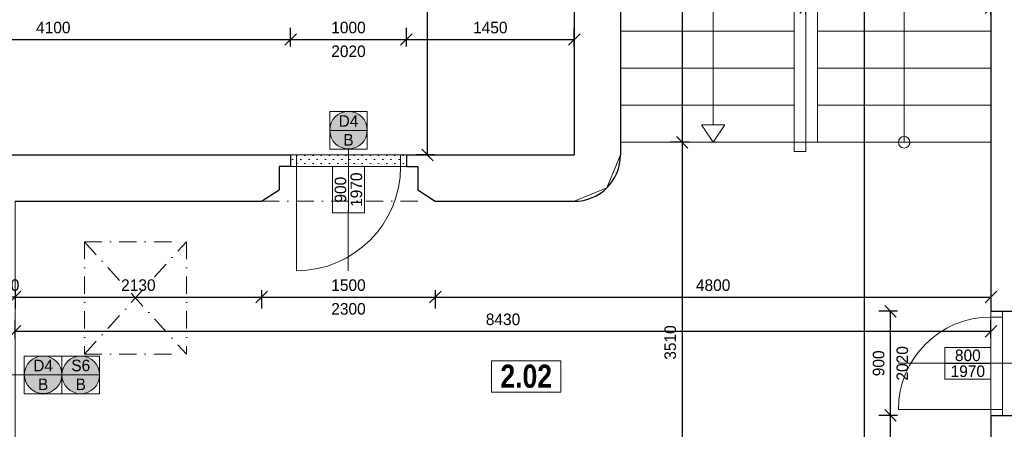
# Model space of a CAD drawing. Header units: millimetres. Extents: x -65956 to 5894746, y -14679 to 163521.
# Tile 51 of 89: x 10360 to 18865, y 694 to 4232. Entities that reach past the tile are written whole.
import ezdxf

# ---------------------------------------------------------------- set-up
doc = ezdxf.new("R2010")
doc.units = ezdxf.units.MM
doc.linetypes.add('ČERCHOVANÁ', pattern=[1, 0.5, -0.25, 0, -0.25])
doc.layers.get('0').update_dxf_attribs({"lineweight": 5})
doc.layers.get('Defpoints').update_dxf_attribs({"color": 2, "lineweight": 30})
doc.layers.add('- pomocna', color=232, linetype='Continuous', lineweight=0, plot=False)
for name, color, linetype, lineweight in [('- popis', 7, 'Continuous', 0), ('H popisky', 30, 'Continuous', 25), ('H stavba', 82, 'Continuous', 30), ('KOTY', 51, 'Continuous', 5), ('otvor', 163, 'Continuous', 5), ('RE-buranie', 41, 'Continuous', 18), ('Tbč stavba', 4, 'ČERCHOVANÁ', 0), ('VT kóty', 51, 'Continuous', 5), ('VT sanita', 210, 'Continuous', 5)]:
    doc.layers.add(name, color=color, linetype=linetype, lineweight=lineweight)
doc.styles.add('1-100_te_2mm_200', font='technic_.ttf', dxfattribs={"height": 200})
doc.styles.add('1-20_ce_5mm_100', font='GOTHIC.TTF', dxfattribs={"height": 100})
doc.styles.add('1-50_ce_2mm_100', font='GOTHIC.TTF', dxfattribs={"height": 100})
doc.dimstyles.new('technic_1-100', dxfattribs={"dimtxt": 200, "dimasz": 240, "dimexe": 300, "dimexo": 200, "dimgap": 100, "dimtad": 1, "dimdec": 1, "dimrnd": 0.5, "dimtxsty": '1-100_te_2mm_200', "dimblk": 'OBLIQUE', "dimcen": 2.5, "dimclrd": 256, "dimclrt": 256, "dimadec": 0, "dimazin": 0, "dimtfac": 1, "dimtdec": 1, "dimtix": 1, "dimtmove": 1, "dimatfit": 3, "dimldrblk": 'OBLIQUE', "dimfxl": 400, "dimfxlon": 1, "dimarcsym": 0})

# ---------------------------------------------------------------- blocks, each defined once
blk = doc.blocks.new('_Oblique')
at = {"color": 0, "linetype": 'ByBlock', "lineweight": -2}
blk.add_line((-0.5, -0.5), (0.5, 0.5), dxfattribs=at)
blk = doc.blocks.new('*D160')
at = {"layer": 'Defpoints', "color": 0, "transparency": 16777216}
for p in [(12700.1, 4061.1), (8600.1, 3063.3), (12700.1, 3063.3)]:
    blk.add_point(p, dxfattribs=at)
at = {"layer": 'KOTY', "color": 0, "lineweight": -2, "transparency": 16777216}
for p, q in [((8600.1, 4001.1), (8600.1, 4161.1)), ((12700.1, 4001.1), (12700.1, 4161.1))]:
    blk.add_line(p, q, dxfattribs=at)
at = {"layer": 'KOTY', "lineweight": -2, "transparency": 16777216}
blk.add_line((8600.1, 4061.1), (12700.1, 4061.1), dxfattribs=at)
at = {"layer": 'KOTY', "lineweight": -2, "transparency": 16777216, "xscale": 100, "yscale": 100, "zscale": 100, "rotation": 180}
blk.add_blockref('_Oblique', (8600.1, 4061.1), dxfattribs=at)
at = {"layer": 'KOTY', "lineweight": -2, "transparency": 16777216, "xscale": 100, "yscale": 100, "zscale": 100}
blk.add_blockref('_Oblique', (12700.1, 4061.1), dxfattribs=at)
at = {"layer": 'KOTY', "transparency": 16777216, "insert": (10650.1, 4163.6), "char_height": 100, "attachment_point": 5, "style": '1-20_ce_5mm_100'}
blk.add_mtext('4100', dxfattribs=at)
blk = doc.blocks.new('*D161')
at = {"layer": 'Defpoints', "color": 0, "transparency": 16777216}
for p in [(13700.1, 4061.1), (12700.1, 3063.3), (13700.1, 3063.3)]:
    blk.add_point(p, dxfattribs=at)
at = {"layer": 'KOTY', "color": 0, "lineweight": -2, "transparency": 16777216}
for p, q in [((12700.1, 4001.1), (12700.1, 4161.1)), ((13700.1, 4001.1), (13700.1, 4161.1))]:
    blk.add_line(p, q, dxfattribs=at)
at = {"layer": 'KOTY', "lineweight": -2, "transparency": 16777216}
blk.add_line((12700.1, 4061.1), (13700.1, 4061.1), dxfattribs=at)
at = {"layer": 'KOTY', "lineweight": -2, "transparency": 16777216, "xscale": 100, "yscale": 100, "zscale": 100, "rotation": 180}
blk.add_blockref('_Oblique', (12700.1, 4061.1), dxfattribs=at)
at = {"layer": 'KOTY', "lineweight": -2, "transparency": 16777216, "xscale": 100, "yscale": 100, "zscale": 100}
blk.add_blockref('_Oblique', (13700.1, 4061.1), dxfattribs=at)
at = {"layer": 'KOTY', "transparency": 16777216, "char_height": 100, "attachment_point": 5, "style": '1-20_ce_5mm_100'}
for s, insert in [('1000', (13200.1, 4163.6)), ('2020', (13200.1, 3958.6))]:
    blk.add_mtext(s, dxfattribs=dict(at, insert=insert))
blk = doc.blocks.new('*D162')
at = {"layer": 'Defpoints', "color": 0, "transparency": 16777216}
for p in [(15150.1, 4061.1), (13700.1, 3063.3), (15150.1, 3063.3)]:
    blk.add_point(p, dxfattribs=at)
at = {"layer": 'KOTY', "color": 0, "lineweight": -2, "transparency": 16777216}
for p, q in [((13700.1, 4001.1), (13700.1, 4161.1)), ((15150.1, 4001.1), (15150.1, 4161.1))]:
    blk.add_line(p, q, dxfattribs=at)
at = {"layer": 'KOTY', "lineweight": -2, "transparency": 16777216}
blk.add_line((13700.1, 4061.1), (15150.1, 4061.1), dxfattribs=at)
at = {"layer": 'KOTY', "lineweight": -2, "transparency": 16777216, "xscale": 100, "yscale": 100, "zscale": 100, "rotation": 180}
blk.add_blockref('_Oblique', (13700.1, 4061.1), dxfattribs=at)
at = {"layer": 'KOTY', "lineweight": -2, "transparency": 16777216, "xscale": 100, "yscale": 100, "zscale": 100}
blk.add_blockref('_Oblique', (15150.1, 4061.1), dxfattribs=at)
at = {"layer": 'KOTY', "transparency": 16777216, "insert": (14425.1, 4163.6), "char_height": 100, "attachment_point": 5, "style": '1-20_ce_5mm_100'}
blk.add_mtext('1450', dxfattribs=at)
blk = doc.blocks.new('*D163')
at = {"layer": 'Defpoints', "color": 0, "transparency": 16777216}
for p in [(13882.6, 9363.3), (15150.1, 9363.3), (15150.1, 3063.3)]:
    blk.add_point(p, dxfattribs=at)
at = {"layer": 'KOTY', "color": 0, "lineweight": -2, "transparency": 16777216}
for p, q in [((13942.6, 9363.3), (13782.6, 9363.3)), ((13942.6, 3063.3), (13782.6, 3063.3))]:
    blk.add_line(p, q, dxfattribs=at)
at = {"layer": 'KOTY', "lineweight": -2, "transparency": 16777216}
blk.add_line((13882.6, 3063.3), (13882.6, 9363.3), dxfattribs=at)
at = {"layer": 'KOTY', "lineweight": -2, "transparency": 16777216, "xscale": 100, "yscale": 100, "zscale": 100}
for p, rotation in [((13882.6, 9363.3), 90), ((13882.6, 3063.3), 270)]:
    blk.add_blockref('_Oblique', p, dxfattribs=dict(at, rotation=rotation))
at = {"layer": 'KOTY', "transparency": 16777216, "insert": (13780, 6213.3), "char_height": 100, "attachment_point": 5, "rotation": 90, "style": '1-20_ce_5mm_100'}
blk.add_mtext('6300', dxfattribs=at)
blk = doc.blocks.new('*D164')
at = {"layer": 'Defpoints', "color": 0, "transparency": 16777216}
for p in [(10320.1, 2663.3), (12450.1, 2663.3), (12450.1, 1836.1)]:
    blk.add_point(p, dxfattribs=at)
at = {"layer": 'KOTY', "color": 0, "lineweight": -2, "transparency": 16777216}
for p, q in [((10320.1, 1896.1), (10320.1, 1736.1)), ((12450.1, 1896.1), (12450.1, 1736.1))]:
    blk.add_line(p, q, dxfattribs=at)
at = {"layer": 'KOTY', "lineweight": -2, "transparency": 16777216}
blk.add_line((10320.1, 1836.1), (12450.1, 1836.1), dxfattribs=at)
at = {"layer": 'KOTY', "lineweight": -2, "transparency": 16777216, "xscale": 100, "yscale": 100, "zscale": 100, "rotation": 180}
blk.add_blockref('_Oblique', (10320.1, 1836.1), dxfattribs=at)
at = {"layer": 'KOTY', "lineweight": -2, "transparency": 16777216, "xscale": 100, "yscale": 100, "zscale": 100}
blk.add_blockref('_Oblique', (12450.1, 1836.1), dxfattribs=at)
at = {"layer": 'KOTY', "transparency": 16777216, "insert": (11385.1, 1938.6), "char_height": 100, "attachment_point": 5, "style": '1-20_ce_5mm_100'}
blk.add_mtext('2130', dxfattribs=at)
blk = doc.blocks.new('*D165')
at = {"layer": 'Defpoints', "color": 0, "transparency": 16777216}
for p in [(12450.1, 2663.3), (13950.1, 2663.3), (13950.1, 1836.1)]:
    blk.add_point(p, dxfattribs=at)
at = {"layer": 'KOTY', "color": 0, "lineweight": -2, "transparency": 16777216}
for p, q in [((12450.1, 1896.1), (12450.1, 1736.1)), ((13950.1, 1896.1), (13950.1, 1736.1))]:
    blk.add_line(p, q, dxfattribs=at)
at = {"layer": 'KOTY', "lineweight": -2, "transparency": 16777216}
blk.add_line((12450.1, 1836.1), (13950.1, 1836.1), dxfattribs=at)
at = {"layer": 'KOTY', "lineweight": -2, "transparency": 16777216, "xscale": 100, "yscale": 100, "zscale": 100, "rotation": 180}
blk.add_blockref('_Oblique', (12450.1, 1836.1), dxfattribs=at)
at = {"layer": 'KOTY', "lineweight": -2, "transparency": 16777216, "xscale": 100, "yscale": 100, "zscale": 100}
blk.add_blockref('_Oblique', (13950.1, 1836.1), dxfattribs=at)
at = {"layer": 'KOTY', "transparency": 16777216, "char_height": 100, "attachment_point": 5, "style": '1-20_ce_5mm_100'}
for s, insert in [('1500', (13200.1, 1938.6)), ('2300', (13200.1, 1733.6))]:
    blk.add_mtext(s, dxfattribs=dict(at, insert=insert))
blk = doc.blocks.new('*D166')
at = {"layer": 'Defpoints', "color": 0, "transparency": 16777216}
for p in [(10170.1, 2663.3), (10320.1, 2663.3), (10170.1, 1836.1)]:
    blk.add_point(p, dxfattribs=at)
at = {"layer": 'KOTY', "color": 0, "lineweight": -2, "transparency": 16777216}
for p, q in [((10170.1, 1896.1), (10170.1, 1736.1)), ((10320.1, 1896.1), (10320.1, 1736.1))]:
    blk.add_line(p, q, dxfattribs=at)
at = {"layer": 'KOTY', "lineweight": -2, "transparency": 16777216}
for p, q in [((10170.1, 1836.1), (10070.1, 1836.1)), ((10320.1, 1836.1), (10170.1, 1836.1)), ((10320.1, 1836.1), (10420.1, 1836.1))]:
    blk.add_line(p, q, dxfattribs=at)
at = {"layer": 'KOTY', "lineweight": -2, "transparency": 16777216, "xscale": 100, "yscale": 100, "zscale": 100}
blk.add_blockref('_Oblique', (10170.1, 1836.1), dxfattribs=at)
at = {"layer": 'KOTY', "lineweight": -2, "transparency": 16777216, "xscale": 100, "yscale": 100, "zscale": 100, "rotation": 180}
blk.add_blockref('_Oblique', (10320.1, 1836.1), dxfattribs=at)
at = {"layer": 'KOTY', "transparency": 16777216, "insert": (10245.1, 1938.6), "char_height": 100, "attachment_point": 5, "style": '1-20_ce_5mm_100'}
blk.add_mtext('150', dxfattribs=at)
blk = doc.blocks.new('*D175')
at = {"layer": 'Defpoints', "color": 0, "transparency": 16777216}
for p in [(9066.1, 3063.3), (12700.1, 3063.3), (10170.1, 2663.3)]:
    blk.add_point(p, dxfattribs=at)
at = {"layer": 'KOTY', "color": 0, "lineweight": -2, "transparency": 16777216}
for p, q in [((9126.1, 3063.3), (8966.1, 3063.3)), ((9126.1, 2663.3), (8966.1, 2663.3))]:
    blk.add_line(p, q, dxfattribs=at)
at = {"layer": 'KOTY', "lineweight": -2, "transparency": 16777216}
blk.add_line((9066.1, 2663.3), (9066.1, 3063.3), dxfattribs=at)
at = {"layer": 'KOTY', "lineweight": -2, "transparency": 16777216, "xscale": 100, "yscale": 100, "zscale": 100}
for p, rotation in [((9066.1, 3063.3), 90), ((9066.1, 2663.3), 270)]:
    blk.add_blockref('_Oblique', p, dxfattribs=dict(at, rotation=rotation))
at = {"layer": 'KOTY', "transparency": 16777216, "insert": (8963.6, 2863.3), "char_height": 100, "attachment_point": 5, "rotation": 90, "style": '1-20_ce_5mm_100'}
blk.add_mtext('400', dxfattribs=at)
blk = doc.blocks.new('*D178')
at = {"layer": 'Defpoints', "color": 0, "transparency": 16777216}
for p in [(18750.1, 1540.5), (10320.1, -336.7), (18750.1, -336.7)]:
    blk.add_point(p, dxfattribs=at)
at = {"layer": 'KOTY', "color": 0, "lineweight": -2, "transparency": 16777216}
for p, q in [((10320.1, 1480.5), (10320.1, 1640.5)), ((18750.1, 1480.5), (18750.1, 1640.5))]:
    blk.add_line(p, q, dxfattribs=at)
at = {"layer": 'KOTY', "lineweight": -2, "transparency": 16777216}
blk.add_line((10320.1, 1540.5), (18750.1, 1540.5), dxfattribs=at)
at = {"layer": 'KOTY', "lineweight": -2, "transparency": 16777216, "xscale": 100, "yscale": 100, "zscale": 100, "rotation": 180}
blk.add_blockref('_Oblique', (10320.1, 1540.5), dxfattribs=at)
at = {"layer": 'KOTY', "lineweight": -2, "transparency": 16777216, "xscale": 100, "yscale": 100, "zscale": 100}
blk.add_blockref('_Oblique', (18750.1, 1540.5), dxfattribs=at)
at = {"layer": 'KOTY', "transparency": 16777216, "insert": (14535.1, 1643), "char_height": 100, "attachment_point": 5, "style": '1-20_ce_5mm_100'}
blk.add_mtext('8430', dxfattribs=at)
blk = doc.blocks.new('*D254')
at = {"layer": 'Defpoints', "color": 0, "transparency": 16777216}
for p in [(17150.1, 4335), (17150.1, 3173.3), (18750.1, 3173.3)]:
    blk.add_point(p, dxfattribs=at)
at = {"layer": 'KOTY', "color": 0, "lineweight": -2, "transparency": 16777216}
for p, q in [((17150.1, 4275), (17150.1, 4435)), ((18750.1, 4275), (18750.1, 4435))]:
    blk.add_line(p, q, dxfattribs=at)
at = {"layer": 'KOTY', "lineweight": -2, "transparency": 16777216}
blk.add_line((18750.1, 4335), (17150.1, 4335), dxfattribs=at)
at = {"layer": 'KOTY', "lineweight": -2, "transparency": 16777216, "xscale": 100, "yscale": 100, "zscale": 100, "rotation": 180}
blk.add_blockref('_Oblique', (17150.1, 4335), dxfattribs=at)
at = {"layer": 'KOTY', "lineweight": -2, "transparency": 16777216, "xscale": 100, "yscale": 100, "zscale": 100}
blk.add_blockref('_Oblique', (18750.1, 4335), dxfattribs=at)
at = {"layer": 'KOTY', "transparency": 16777216, "insert": (17950.1, 4437.5), "char_height": 100, "attachment_point": 5, "style": '1-20_ce_5mm_100'}
blk.add_mtext('1600', dxfattribs=at)
blk = doc.blocks.new('*D255')
at = {"layer": 'Defpoints', "color": 0, "transparency": 16777216}
for p in [(15550.1, 7333.3), (16082.1, 3173.3), (17050.1, 3173.3)]:
    blk.add_point(p, dxfattribs=at)
at = {"layer": 'KOTY', "color": 0, "lineweight": -2, "transparency": 16777216}
for p, q in [((16022.1, 7333.3), (16182.1, 7333.3)), ((16142.1, 3173.3), (15982.1, 3173.3))]:
    blk.add_line(p, q, dxfattribs=at)
at = {"layer": 'KOTY', "lineweight": -2, "transparency": 16777216}
blk.add_line((16082.1, 7333.3), (16082.1, 3173.3), dxfattribs=at)
at = {"layer": 'KOTY', "lineweight": -2, "transparency": 16777216, "xscale": 100, "yscale": 100, "zscale": 100}
for p, rotation in [((16082.1, 7333.3), 90), ((16082.1, 3173.3), 270)]:
    blk.add_blockref('_Oblique', p, dxfattribs=dict(at, rotation=rotation))
at = {"layer": 'KOTY', "transparency": 16777216, "insert": (15979.6, 5253.3), "char_height": 100, "attachment_point": 5, "rotation": 90, "style": '1-20_ce_5mm_100'}
blk.add_mtext('4160', dxfattribs=at)
blk = doc.blocks.new('*D256')
at = {"layer": 'Defpoints', "color": 0, "transparency": 16777216}
for p in [(17050.1, 3173.3), (11570.1, -336.7), (16082.1, -336.7)]:
    blk.add_point(p, dxfattribs=at)
at = {"layer": 'KOTY', "color": 0, "lineweight": -2, "transparency": 16777216}
for p, q in [((16142.1, 3173.3), (15982.1, 3173.3)), ((16022.1, -336.7), (16182.1, -336.7))]:
    blk.add_line(p, q, dxfattribs=at)
at = {"layer": 'KOTY', "lineweight": -2, "transparency": 16777216}
blk.add_line((16082.1, 3173.3), (16082.1, -336.7), dxfattribs=at)
at = {"layer": 'KOTY', "lineweight": -2, "transparency": 16777216, "xscale": 100, "yscale": 100, "zscale": 100}
for p, rotation in [((16082.1, 3173.3), 90), ((16082.1, -336.7), 270)]:
    blk.add_blockref('_Oblique', p, dxfattribs=dict(at, rotation=rotation))
at = {"layer": 'KOTY', "transparency": 16777216, "insert": (15979.6, 1443.3), "char_height": 100, "attachment_point": 5, "rotation": 90, "style": '1-20_ce_5mm_100'}
blk.add_mtext('3510', dxfattribs=at)
blk = doc.blocks.new('*D257')
at = {"layer": 'Defpoints', "color": 0, "transparency": 16777216}
for p in [(18750.1, 9363.3), (17653.3, -336.7), (18750.1, -336.7)]:
    blk.add_point(p, dxfattribs=at)
at = {"layer": 'KOTY', "color": 0, "lineweight": -2, "transparency": 16777216}
for p, q in [((17713.3, 9363.3), (17553.3, 9363.3)), ((17713.3, -336.7), (17553.3, -336.7))]:
    blk.add_line(p, q, dxfattribs=at)
at = {"layer": 'KOTY', "lineweight": -2, "transparency": 16777216}
blk.add_line((17653.3, 9363.3), (17653.3, -336.7), dxfattribs=at)
at = {"layer": 'KOTY', "lineweight": -2, "transparency": 16777216, "xscale": 100, "yscale": 100, "zscale": 100}
for p, rotation in [((17653.3, 9363.3), 90), ((17653.3, -336.7), 270)]:
    blk.add_blockref('_Oblique', p, dxfattribs=dict(at, rotation=rotation))
at = {"layer": 'KOTY', "transparency": 16777216, "insert": (17550.8, 4513.3), "char_height": 100, "attachment_point": 5, "rotation": 90, "style": '1-20_ce_5mm_100'}
blk.add_mtext('9700', dxfattribs=at)
blk = doc.blocks.new('*D258')
at = {"layer": 'Defpoints', "color": 0, "transparency": 16777216}
for p in [(17882, 813.3), (18750.1, 813.3), (18750.1, -336.7)]:
    blk.add_point(p, dxfattribs=at)
at = {"layer": 'KOTY', "color": 0, "lineweight": -2, "transparency": 16777216}
for p, q in [((17942, 813.3), (17782, 813.3)), ((17942, -336.7), (17782, -336.7))]:
    blk.add_line(p, q, dxfattribs=at)
at = {"layer": 'KOTY', "lineweight": -2, "transparency": 16777216}
blk.add_line((17882, -336.7), (17882, 813.3), dxfattribs=at)
at = {"layer": 'KOTY', "lineweight": -2, "transparency": 16777216, "xscale": 100, "yscale": 100, "zscale": 100}
for p, rotation in [((17882, 813.3), 90), ((17882, -336.7), 270)]:
    blk.add_blockref('_Oblique', p, dxfattribs=dict(at, rotation=rotation))
at = {"layer": 'KOTY', "transparency": 16777216, "insert": (17779.5, 238.3), "char_height": 100, "attachment_point": 5, "rotation": 90, "style": '1-20_ce_5mm_100'}
blk.add_mtext('1150', dxfattribs=at)
blk = doc.blocks.new('*D259')
at = {"layer": 'Defpoints', "color": 0, "transparency": 16777216}
for p in [(17882, 1713.3), (18750.1, 1713.3), (18750.1, 813.3)]:
    blk.add_point(p, dxfattribs=at)
at = {"layer": 'KOTY', "color": 0, "lineweight": -2, "transparency": 16777216}
for p, q in [((17942, 1713.3), (17782, 1713.3)), ((17942, 813.3), (17782, 813.3))]:
    blk.add_line(p, q, dxfattribs=at)
at = {"layer": 'KOTY', "lineweight": -2, "transparency": 16777216}
blk.add_line((17882, 813.3), (17882, 1713.3), dxfattribs=at)
at = {"layer": 'KOTY', "lineweight": -2, "transparency": 16777216, "xscale": 100, "yscale": 100, "zscale": 100}
for p, rotation in [((17882, 1713.3), 90), ((17882, 813.3), 270)]:
    blk.add_blockref('_Oblique', p, dxfattribs=dict(at, rotation=rotation))
at = {"layer": 'KOTY', "transparency": 16777216, "char_height": 100, "attachment_point": 5, "rotation": 90, "style": '1-20_ce_5mm_100'}
for s, insert in [('900', (17779.5, 1263.3)), ('2020', (17984.5, 1263.3))]:
    blk.add_mtext(s, dxfattribs=dict(at, insert=insert))
blk = doc.blocks.new('*D260')
at = {"layer": 'Defpoints', "color": 0, "transparency": 16777216}
for p in [(18750.1, 3173.3), (13950.1, 2663.3), (18750.1, 1836.1)]:
    blk.add_point(p, dxfattribs=at)
at = {"layer": 'KOTY', "color": 0, "lineweight": -2, "transparency": 16777216}
for p, q in [((13950.1, 1896.1), (13950.1, 1736.1)), ((18750.1, 1896.1), (18750.1, 1736.1))]:
    blk.add_line(p, q, dxfattribs=at)
at = {"layer": 'KOTY', "lineweight": -2, "transparency": 16777216}
blk.add_line((13950.1, 1836.1), (18750.1, 1836.1), dxfattribs=at)
at = {"layer": 'KOTY', "lineweight": -2, "transparency": 16777216, "xscale": 100, "yscale": 100, "zscale": 100, "rotation": 180}
blk.add_blockref('_Oblique', (13950.1, 1836.1), dxfattribs=at)
at = {"layer": 'KOTY', "lineweight": -2, "transparency": 16777216, "xscale": 100, "yscale": 100, "zscale": 100}
blk.add_blockref('_Oblique', (18750.1, 1836.1), dxfattribs=at)
at = {"layer": 'KOTY', "transparency": 16777216, "insert": (16350.1, 1938.6), "char_height": 100, "attachment_point": 5, "style": '1-20_ce_5mm_100'}
blk.add_mtext('4800', dxfattribs=at)
blk = doc.blocks.new('*T26')
at = {"layer": 'Defpoints', "color": 8, "linetype": 'ByBlock', "lineweight": 0, "transparency": 16777216}
for p, q in [((0, 0), (600, 0)), ((0, 0), (0, -270.7)), ((600, 0), (600, -270.7)), ((0, -270.7), (600, -270.7))]:
    blk.add_line(p, q, dxfattribs=at)
at = {"layer": 'H popisky', "color": 0, "transparency": 16777216, "insert": (300, -135.3), "char_height": 200, "width": 596, "attachment_point": 5, "style": '1-50_ce_2mm_100'}
blk.add_mtext('{\\fTechnicLite|b1|i0|c2|p2;\\C256;2.02}', dxfattribs=at)
blk = doc.blocks.new('*T319')
at = {"layer": 'Defpoints', "color": 8, "linetype": 'ByBlock', "lineweight": 0, "transparency": 16777216}
for p, q in [((0, 0), (324.9, 0)), ((0, 0), (0, -324.9)), ((324.9, 0), (324.9, -324.9)), ((0, -162.5), (324.9, -162.5)), ((0, -324.9), (324.9, -324.9))]:
    blk.add_line(p, q, dxfattribs=at)
at = {"layer": 'VT kóty', "color": 0, "transparency": 16777216, "char_height": 100, "width": 320.944, "attachment_point": 5, "style": '1-50_ce_2mm_100'}
for s, insert in [('D4', (162.5, -81.2)), ('B', (162.5, -243.7))]:
    blk.add_mtext(s, dxfattribs=dict(at, insert=insert))
blk = doc.blocks.new('*T320')
at = {"layer": 'Defpoints', "color": 8, "linetype": 'ByBlock', "lineweight": 0, "transparency": 16777216}
for p, q in [((-274.7, 0), (-274.7, 400)), ((0, 400), (-274.7, 400)), ((-137.3, 0), (-137.3, 400)), ((0, 0), (0, 400)), ((0, 0), (-274.7, 0))]:
    blk.add_line(p, q, dxfattribs=at)
at = {"layer": 'VT kóty', "color": 0, "transparency": 16777216, "char_height": 100, "width": 396, "attachment_point": 5, "rotation": 90, "style": '1-50_ce_2mm_100'}
for s, insert in [('1970', (-68.7, 200)), ('900', (-206, 200))]:
    blk.add_mtext(s, dxfattribs=dict(at, insert=insert))
blk = doc.blocks.new('*T321')
at = {"layer": 'Defpoints', "color": 8, "linetype": 'ByBlock', "lineweight": 0, "transparency": 16777216}
for p, q in [((0, 274.7), (400, 274.7)), ((0, 0), (0, 274.7)), ((400, 0), (400, 274.7)), ((0, 137.3), (400, 137.3)), ((0, 0), (400, 0))]:
    blk.add_line(p, q, dxfattribs=at)
at = {"layer": 'VT kóty', "color": 0, "transparency": 16777216, "char_height": 100, "width": 396, "attachment_point": 5, "style": '1-50_ce_2mm_100'}
for s, insert in [('800', (200, 206)), ('1970', (200, 68.7))]:
    blk.add_mtext(s, dxfattribs=dict(at, insert=insert))
blk = doc.blocks.new('*T325')
at = {"layer": 'Defpoints', "color": 8, "linetype": 'ByBlock', "lineweight": 0, "transparency": 16777216}
for p, q in [((0, 0), (324.9, 0)), ((0, 0), (0, -324.9)), ((324.9, 0), (324.9, -324.9)), ((0, -162.5), (324.9, -162.5)), ((0, -324.9), (324.9, -324.9))]:
    blk.add_line(p, q, dxfattribs=at)
at = {"layer": 'VT kóty', "color": 0, "transparency": 16777216, "char_height": 100, "width": 320.944, "attachment_point": 5, "style": '1-50_ce_2mm_100'}
for s, insert in [('D4', (162.5, -81.2)), ('B', (162.5, -243.7))]:
    blk.add_mtext(s, dxfattribs=dict(at, insert=insert))
blk = doc.blocks.new('*T913')
at = {"layer": 'Defpoints', "color": 8, "linetype": 'ByBlock', "lineweight": 0, "transparency": 16777216}
for p, q in [((0, 0), (324.9, 0)), ((0, 0), (0, -324.9)), ((324.9, 0), (324.9, -324.9)), ((0, -162.5), (324.9, -162.5)), ((0, -324.9), (324.9, -324.9))]:
    blk.add_line(p, q, dxfattribs=at)
at = {"layer": '- popis', "color": 0, "transparency": 16777216, "char_height": 100, "width": 320.944, "attachment_point": 5, "style": '1-50_ce_2mm_100'}
for s, insert in [('S6', (162.5, -81.2)), ('B', (162.5, -243.7))]:
    blk.add_mtext(s, dxfattribs=dict(at, insert=insert))

msp = doc.modelspace()

# ---------------------------------------------------------------- hatches: boundary and pattern name
at = {"layer": 'RE-buranie'}
for points in [[(13362.57, 3277.81, 1), (13037.63, 3277.81, 1)], [(10725.03, 1165.38, 1), (10400.09, 1165.38, 1)], [(10725.03, 1163.38, 1), (11049.98, 1163.38, 1)]]:
    msp.add_hatch(color=256, dxfattribs=at).paths.add_polyline_path(points)
h = msp.add_hatch(dxfattribs=at)
h.set_pattern_fill('OMITKA', color=256, scale=50)
h.set_pattern_definition([(45, (-1070.754, -25896.226), (-35.35534, 35.35534), [0, -50])])
h.paths.add_polyline_path([(13700.39, 3063.33), (12700.39, 3063.33), (12700.39, 2963.33), (13700.39, 2963.33)])

# ---------------------------------------------------------------- linework, layer by layer
at = {"layer": '- pomocna'}
for points in [[(5150.1, 3063.33), (15150.1, 3063.33), (15150.1, 9363.33), (13200.1, 9363.33), (13200.1, 9513.33), (11750.1, 9513.33), (11750.1, 9363.33), (10800.1, 9363.33), (10800.1, 9513.33), (9350.1, 9513.33), (9350.1, 9363.33), (8400.1, 9363.33), (8400.1, 9513.33), (6950.1, 9513.33), (6950.1, 9363.33), (5150.1, 9363.33), (5150.1, 3063.33)], [(15550.1, 3173.33), (18750.1, 3173.33), (18750.1, 9363.33), (18225.1, 9363.33), (18225.1, 9513.33), (16075.1, 9513.33), (16075.1, 9363.33), (15550.1, 9363.33), (15550.1, 3173.33)], [(10320.1, -336.67), (18750.1, -336.67), (18750.1, 3173.33), (15550.1, 3173.33), (15550.1, 3063.33), (15432.94, 2780.49), (15150.1, 2663.33), (13950.1, 2663.33), (13800.1, 2763.33), (13800.1, 2963.33), (12600.1, 2963.33), (12600.1, 2763.33), (12450.1, 2663.33), (10320.1, 2663.33), (10320.1, -336.67)]]:
    msp.add_lwpolyline(points, dxfattribs=at)
for p, q in [((17050.1, 7333.33), (17050.1, 3093.33)), ((16350.1, 7283.33), (16350.1, 3323.33)), ((18000.1, 3173.33), (18000.1, 5648.33)), ((16250.1, 3323.33), (16450.1, 3323.33)), ((16350.1, 3323.33), (16350.1, 3323.33)), ((17150.1, 3173.33), (18750.1, 3173.33))]:
    msp.add_line(p, q)
at = {"linetype": 'Continuous'}
for p, q in [((17250.1, 7333.33), (17250.1, 3173.33)), ((17150.1, 5461.33), (17150.1, 3093.33)), ((15550.1, 4133.33), (17050.1, 4133.33)), ((17250.1, 4133.33), (18750.1, 4133.33)), ((15550.1, 3813.33), (17050.1, 3813.33)), ((17250.1, 3813.33), (18750.1, 3813.33)), ((15550.1, 3493.33), (17050.1, 3493.33)), ((17250.1, 3493.33), (18750.1, 3493.33)), ((16350.1, 3173.33), (16250.1, 3323.33)), ((16350.1, 3173.33), (16450.1, 3323.33)), ((15550.1, 3173.33), (17050.1, 3173.33)), ((17050.1, 3093.33), (17150.1, 3093.33))]:
    msp.add_line(p, q, dxfattribs=at)
msp.add_circle((18000.1, 3173.33), 50)
at = {"layer": 'H stavba'}
for p, q in [((15150.1, 9363.33), (15150.1, 3063.33)), ((15550.1, 9363.33), (15550.1, 3063.33)), ((18750.1, 9363.33), (18750.1, 1713.33)), ((8600.1, 3063.33), (12700.1, 3063.33)), ((12700.1, 3063.33), (12700.1, 2963.33)), ((13700.1, 3063.33), (13700.1, 2963.33)), ((13700.1, 3063.33), (15150.1, 3063.33)), ((12600.1, 2963.33), (12600.1, 2763.33)), ((12700.1, 2963.33), (12600.1, 2963.33)), ((13700.1, 2963.33), (13800.1, 2963.33)), ((13800.1, 2963.33), (13800.1, 2763.33)), ((12450.1, 2663.33), (12600.1, 2763.33)), ((13800.1, 2763.33), (13950.1, 2663.33)), ((10320.1, 2663.33), (12450.1, 2663.33)), ((13950.1, 2663.33), (15150.1, 2663.33)), ((18750.1, 1713.33), (18930.1, 1713.33)), ((18750.1, 813.33), (18930.1, 813.33)), ((18750.1, 813.33), (18750.1, -336.67))]:
    msp.add_line(p, q, dxfattribs=at)
msp.add_arc((15150.1, 3063.33), 400, 270, 0, dxfattribs=at)
at = {"layer": 'otvor'}
for p, q in [((13700.1, 3063.33), (12700.1, 3063.33)), ((12750.1, 3063.33), (12750.1, 2063.33)), ((13650.1, 3063.33), (13650.1, 2963.33)), ((12700.1, 2963.33), (13700.1, 2963.33)), ((18750.1, 1713.33), (18750.1, 813.33)), ((18850.1, 1713.33), (18850.1, 813.33)), ((18750.1, 1663.33), (18850.1, 1663.33)), ((17950.1, 863.33), (18850.1, 863.33))]:
    msp.add_line(p, q, dxfattribs=at)
for centre, radius, start, end in [((12750.1, 2963.33), 900, 270, 0), ((18750.1, 863.33), 800, 90, 180)]:
    msp.add_arc(centre, radius, start, end, dxfattribs=at)
at = {"layer": 'Tbč stavba', "ltscale": 300}
for p, q in [((12450.1, 2663.33), (13950.1, 2663.33)), ((10920.1, 2313.33), (11800.1, 2313.33)), ((10920.1, 2313.33), (10920.1, 1343.33)), ((10920.1, 1343.33), (11800.1, 2313.33)), ((10920.1, 2313.33), (11800.1, 1343.33)), ((11800.1, 2313.33), (11800.1, 1343.33)), ((10920.1, 1343.33), (11800.1, 1343.33))]:
    msp.add_line(p, q, dxfattribs=at)
at = {"layer": 'VT sanita'}
for p, q in [((13200.1, 3113.33), (13198.1, 2063.33)), ((18980.1, 1265.33), (17950.1, 1265.14)), ((10400.1, 1163.38), (9270.1, 1163.17))]:
    msp.add_line(p, q, dxfattribs=at)
for centre in [(13200.1, 3277.81), (10562.56, 1165.38), (10887.51, 1163.38)]:
    msp.add_circle(centre, 162.47, dxfattribs=at)

# ---------------------------------------------------------------- block references
for name, p in [('*T319', (13037.63, 3438.28)), ('*T320', (13337.43, 2563.33)), ('*T321', (18350.1, 1126)), ('*T325', (10400.09, 1325.85)), ('*T913', (10725.03, 1325.85)), ('*T26', (14435.66, 1286.43))]:
    msp.add_blockref(name, p)

# ---------------------------------------------------------------- dimensions: what is measured, and where the dimension line sits
at = {"layer": 'KOTY'}
for base, p1, p2, picture, middle in [((13882.56, 9363.33), (15150.1, 3063.33), (15150.1, 9363.33), '*D163', (13780.05, 6213.33)), ((17653.3, -336.67), (18750.1, 9363.33), (18750.1, -336.67), '*D257', (17550.78, 4513.33)), ((16082.13, 3173.33), (15550.1, 7333.33), (17050.1, 3173.33), '*D255', (15979.61, 5253.33)), ((9066.07, 3063.33), (10170.1, 2663.33), (12700.1, 3063.33), '*D175', (8963.55, 2863.33)), ((17882.03, 813.33), (18750.1, -336.67), (18750.1, 813.33), '*D258', (17779.51, 238.33))]:
    dim = msp.add_linear_dim(base=base, p1=p1, p2=p2, angle=90, dimstyle='technic_1-100', override={"dimtxt": 100, "dimasz": 100, "dimexe": 100, "dimgap": 50, "dimtxsty": '1-20_ce_5mm_100', "dimfxl": 60}, dxfattribs=at)
    dim.commit()
    dim.dimension.update_dxf_attribs({"geometry": picture, "text_midpoint": middle})
for base, p1, p2, picture, middle in [((17150.1, 4334.98), (18750.1, 3173.33), (17150.1, 3173.33), '*D254', (17950.1, 4437.5)), ((12700.1, 4061.12), (8600.1, 3063.33), (12700.1, 3063.33), '*D160', (10650.1, 4163.64)), ((15150.1, 4061.12), (13700.1, 3063.33), (15150.1, 3063.33), '*D162', (14425.1, 4163.64)), ((18750.1, 1836.12), (13950.1, 2663.33), (18750.1, 3173.33), '*D260', (16350.1, 1938.63)), ((10170.1, 1836.12), (10320.1, 2663.33), (10170.1, 2663.33), '*D166', (10245.1, 1938.63)), ((12450.1, 1836.12), (10320.1, 2663.33), (12450.1, 2663.33), '*D164', (11385.1, 1938.63)), ((18750.1, 1540.5), (10320.1, -336.67), (18750.1, -336.67), '*D178', (14535.1, 1643.01))]:
    dim = msp.add_linear_dim(base=base, p1=p1, p2=p2, dimstyle='technic_1-100', override={"dimtxt": 100, "dimasz": 100, "dimexe": 100, "dimgap": 50, "dimtxsty": '1-20_ce_5mm_100', "dimfxl": 60}, dxfattribs=at)
    dim.commit()
    dim.dimension.update_dxf_attribs({"geometry": picture, "text_midpoint": middle})
for base, p1, p2, text, picture, middle in [((13700.1, 4061.12), (12700.1, 3063.33), (13700.1, 3063.33), '<>\\X 2020', '*D161', (13200.1, 4061.12)), ((13950.1, 1836.12), (12450.1, 2663.33), (13950.1, 2663.33), '<>\\X 2300', '*D165', (13200.1, 1836.12))]:
    dim = msp.add_linear_dim(base=base, p1=p1, p2=p2, text=text, dimstyle='technic_1-100', override={"dimtxt": 100, "dimasz": 100, "dimexe": 100, "dimgap": 50, "dimtxsty": '1-20_ce_5mm_100', "dimfxl": 60}, dxfattribs=at)
    dim.commit()
    dim.dimension.update_dxf_attribs({"geometry": picture, "text_midpoint": middle})
dim = msp.add_linear_dim(base=(16082.13, -336.67), p1=(17050.1, 3173.33), p2=(11570.1, -336.67), angle=90, dimstyle='technic_1-100', override={"dimtxt": 100, "dimasz": 100, "dimexe": 100, "dimgap": 50, "dimtxsty": '1-20_ce_5mm_100', "dimfxl": 60}, dxfattribs=at)
dim.commit()
dim.dimension.update_dxf_attribs({"geometry": '*D256', "text_midpoint": (16082.13, 1443.33), "dimtype": 160})
dim = msp.add_linear_dim(base=(17882.03, 1713.33), p1=(18750.1, 813.33), p2=(18750.1, 1713.33), angle=90, text='<>\\X 2020', dimstyle='technic_1-100', override={"dimtxt": 100, "dimasz": 100, "dimexe": 100, "dimgap": 50, "dimtxsty": '1-20_ce_5mm_100', "dimfxl": 60}, dxfattribs=at)
dim.commit()
dim.dimension.update_dxf_attribs({"geometry": '*D259', "text_midpoint": (17882.03, 1263.33)})

doc.saveas('drawing.dxf')
